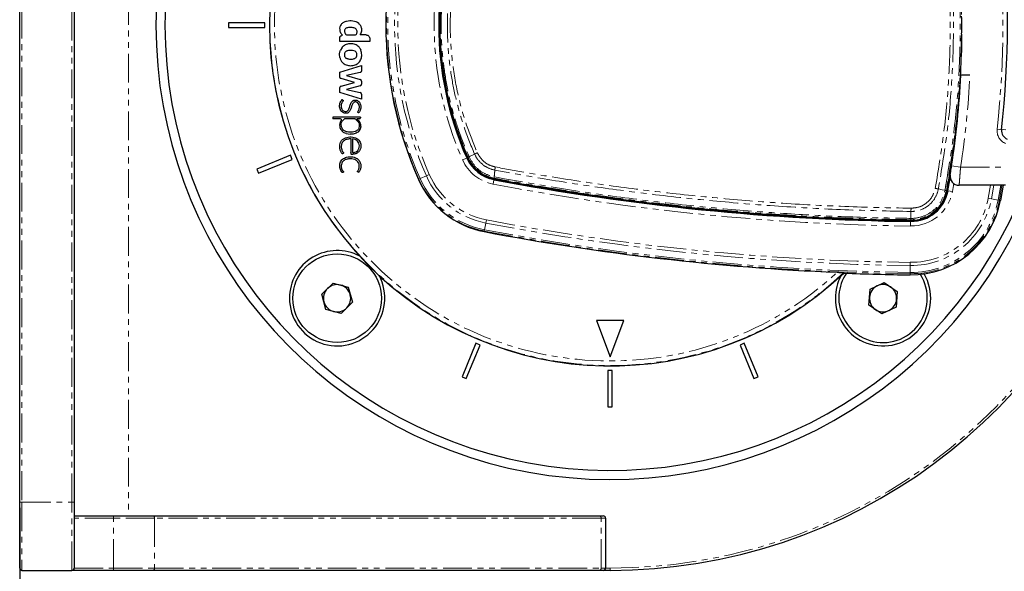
# Paper-space layout 'Wall Base Bracket' of a CAD drawing. Header units: millimetres. Extents: x 245 to 9339, y 492 to 8064.
# Tile 34 of 57: x 463 to 680, y 5943 to 6065. Entities that reach past the tile are written whole.
import ezdxf

# ---------------------------------------------------------------- set-up
doc = ezdxf.new("R2010")
doc.units = ezdxf.units.MM
doc.linetypes.add('PHANTOM', pattern=[12.7, 6.35, -1.27, 1.27, -1.27, 1.27, -1.27])
doc.layers.add('COMPONENT_GEOMETRY', color=7, linetype='Continuous')
doc.styles.add('SLDTEXTSTYLE0', font='TXT', dxfattribs={"width": 0.75})
doc.dimstyles.new('SLDDIMSTYLE0', dxfattribs={"dimtxt": 50, "dimasz": 3.302, "dimexe": 0, "dimexo": 0.0625, "dimgap": 12.5, "dimtad": 0, "dimtih": 1, "dimtoh": 1, "dimdec": 0, "dimrnd": 1e-09, "dimzin": 12, "dimdsep": 46, "dimtxsty": 'SLDTEXTSTYLE0', "dimsah": 1, "dimcen": 0.09, "dimadec": 0, "dimazin": 3, "dimtfac": 1, "dimtdec": 0, "dimtofl": 0, "dimtmove": 0, "dimatfit": 3, "dimfxl": 1, "dimfrac": 2, "dimtolj": 1, "dimtzin": 12, "dimarcsym": 0})

# ---------------------------------------------------------------- blocks, each defined once
blk = doc.blocks.new('_D_20')
at = {"layer": 'COMPONENT_GEOMETRY', "color": 7}
for p, q in [((4544.13, 6062.36), (4544.13, 3865.87)), ((463.18, 5957.36), (463.18, 3865.87)), ((463.18, 3869.04), (2429.77, 3869.04)), ((4544.13, 3869.04), (2577.55, 3869.04))]:
    blk.add_line(p, q, dxfattribs=at)
for points in [[(463.18, 3869.04), (466.49, 3868.53), (466.49, 3869.55)], [(4544.13, 3869.04), (4540.83, 3869.55), (4540.83, 3868.53)]]:
    blk.add_solid(points, dxfattribs=at)
at = {"layer": 'COMPONENT_GEOMETRY', "color": 7, "insert": (2429.77, 3893.81), "char_height": 50, "attachment_point": 1, "style": 'SLDTEXTSTYLE0'}
blk.add_mtext('4081', dxfattribs=at)

psp = doc.layouts.new('Wall Base Bracket')

# ---------------------------------------------------------------- linework, layer by layer
at = {"color": 8, "linetype": 'PHANTOM', "lineweight": 18}
for p, q in [((487.18, 6171.63), (487.18, 5955.63)), ((463.68, 6168.63), (463.68, 5958.63)), ((474.68, 5958.63), (474.68, 6168.63)), ((678.41, 6040.71), (679.41, 6040.6)), ((680.31, 6040.6), (679.42, 6040.7)), ((560.7, 6033.98), (561.61, 6034.38)), ((561.69, 6034.41), (561.61, 6034.38)), ((561.9, 6034.51), (561.84, 6034.48)), ((561.9, 6034.51), (561.9, 6034.51)), ((562.13, 6034.64), (562.13, 6034.64)), ((562.13, 6034.64), (562.13, 6034.63)), ((670.36, 6032.38), (668.38, 6032.68)), ((670.36, 6032.38), (680.27, 6032.38)), ((551.09, 6029.73), (550.98, 6029.68)), ((551.09, 6029.73), (551.36, 6029.85)), ((552.73, 6030.45), (551.36, 6029.85)), ((552.73, 6030.45), (553.38, 6030.74)), ((567.44, 6028.63), (567.62, 6029.61)), ((567.64, 6029.7), (567.62, 6029.61)), ((567.67, 6030.22), (567.68, 6030.22)), ((567.68, 6029.93), (567.67, 6029.86)), ((567.68, 6029.93), (567.68, 6029.93)), ((666.94, 6027.29), (666.94, 6027.29)), ((667.21, 6027.24), (667.34, 6027.21)), ((667.21, 6027.24), (667.21, 6027.24)), ((668.89, 6028.74), (668.57, 6026.98)), ((676.44, 6025.53), (676.95, 6028.38)), ((677.67, 6028.38), (677.14, 6025.4)), ((678.61, 6025.12), (679.19, 6028.38)), ((679.48, 6028.38), (678.9, 6025.07)), ((667.5, 6027.18), (667.59, 6027.17)), ((667.59, 6027.17), (668.57, 6026.98)), ((677.14, 6025.4), (676.44, 6025.53)), ((678.61, 6025.12), (677.14, 6025.4)), ((678.61, 6025.12), (678.9, 6025.07)), ((678.9, 6025.07), (679.14, 6025.03)), ((565.82, 6020.07), (565.95, 6020.76)), ((659.38, 6020.8), (659.37, 6020.67)), ((659.38, 6020.8), (659.38, 6020.8)), ((659.39, 6021.09), (659.39, 6021.09)), ((565.54, 6018.59), (565.48, 6018.31)), ((565.82, 6020.07), (565.54, 6018.59)), ((659.37, 6020.42), (659.36, 6019.42)), ((659.37, 6020.51), (659.37, 6020.42)), ((565.48, 6018.31), (565.46, 6018.19)), ((659.23, 6009.21), (659.25, 6010.71)), ((659.25, 6010.71), (659.26, 6011.42)), ((659.23, 6008.92), (659.22, 6008.67)), ((659.23, 6009.21), (659.23, 6008.92)), ((463.68, 5958.63), (463.18, 5958.63)), ((463.68, 5958.63), (474.68, 5958.63)), ((463.68, 5958.63), (463.68, 5943.63)), ((475.18, 5958.63), (474.68, 5958.63)), ((474.68, 5943.63), (474.68, 5958.63)), ((483.86, 5955.13), (475.18, 5955.13)), ((483.86, 5955.63), (483.86, 5955.13)), ((483.86, 5944.13), (483.86, 5955.13)), ((492.9, 5955.13), (483.86, 5955.13)), ((492.9, 5955.13), (492.9, 5944.13)), ((591.22, 5955.13), (492.9, 5955.13)), ((591.22, 5944.13), (591.22, 5955.13)), ((592.18, 5955.13), (591.22, 5955.13)), ((475.18, 5944.13), (483.86, 5944.13)), ((483.86, 5944.13), (492.9, 5944.13)), ((483.86, 5944.13), (483.86, 5943.63)), ((492.9, 5944.13), (591.22, 5944.13)), ((591.22, 5944.13), (592.18, 5944.13)), ((592.18, 5944.13), (593.18, 5944.13)), ((593.18, 5943.63), (593.18, 5944.13))]:
    psp.add_line(p, q, dxfattribs=at)
at = {"color": 7, "linetype": 'Continuous', "lineweight": 25}
for p, q in [((463.18, 5958.63), (463.18, 6168.63)), ((475.18, 6168.63), (475.18, 5958.63)), ((509.18, 6064.13), (509.18, 6063.13)), ((517.18, 6064.13), (509.18, 6064.13)), ((517.18, 6063.13), (517.18, 6064.13)), ((509.18, 6063.13), (517.18, 6063.13)), ((533.7, 6060.05), (533.7, 6060.93)), ((540.27, 6060.05), (533.7, 6060.05)), ((533.94, 6061.27), (534.3, 6061.38)), ((539.46, 6061.46), (538.13, 6061.46)), ((540.27, 6060.66), (540.27, 6060.05)), ((534.17, 6058.72), (533.8, 6058.09)), ((538.22, 6058.34), (538.15, 6058.45)), ((533.7, 6053.25), (538.42, 6054.71)), ((533.7, 6052.16), (533.7, 6053.25)), ((538.42, 6054.71), (538.42, 6053.59)), ((536.92, 6051.01), (533.94, 6051.86)), ((538.18, 6053.19), (535.14, 6052.53)), ((535.14, 6052.53), (538.15, 6051.68)), ((538.43, 6051.31), (538.43, 6050.64)), ((672.42, 6052.63), (670.38, 6052.63)), ((533.7, 6048.78), (533.7, 6049.93)), ((533.94, 6050.18), (536.92, 6051.01)), ((538.14, 6050.27), (535.13, 6049.46)), ((535.13, 6049.46), (538.13, 6048.77)), ((538.42, 6047.35), (533.7, 6048.78)), ((538.42, 6048.4), (538.42, 6047.35)), ((532.1, 6043.26), (532.1, 6042.98)), ((533.86, 6042.98), (532.1, 6042.98)), ((538.24, 6043.4), (532.25, 6043.4)), ((536.97, 6042.98), (534.71, 6042.98)), ((537.42, 6042.98), (537.42, 6042.99)), ((538.02, 6042.98), (537.42, 6042.98)), ((538.24, 6043.4), (538.24, 6043.2)), ((535.09, 6039.74), (535.97, 6039.61)), ((536.43, 6038.57), (536.43, 6035.57)), ((522.78, 6035), (515.39, 6031.94)), ((515.77, 6031.02), (523.16, 6034.08)), ((523.16, 6034.08), (522.78, 6035)), ((515.39, 6031.94), (515.77, 6031.02)), ((667.59, 6027.17), (668.09, 6029.96)), ((680.27, 6028.38), (670.04, 6028.38)), ((679.73, 6028.38), (679.14, 6025.03)), ((644.63, 6009.05), (644.59, 6009.14)), ((529.74, 6004.42), (532.19, 6006.87)), ((532.19, 6006.87), (535.53, 6005.97)), ((535.53, 6005.97), (536.43, 6002.62)), ((650.43, 6005.48), (653.55, 6006.98)), ((653.55, 6006.98), (656.41, 6005.02)), ((530.63, 6001.07), (529.74, 6004.42)), ((650.17, 6002.02), (650.43, 6005.48)), ((656.41, 6005.02), (656.15, 6001.57)), ((536.43, 6002.62), (533.98, 6000.18)), ((653.03, 6000.07), (650.17, 6002.02)), ((656.15, 6001.57), (653.03, 6000.07)), ((533.98, 6000.18), (530.63, 6001.07)), ((596.18, 5998.63), (590.18, 5998.63)), ((590.18, 5998.63), (593.18, 5990.63)), ((593.18, 5990.63), (596.18, 5998.63)), ((563.64, 5993.6), (560.58, 5986.21)), ((561.5, 5985.83), (564.56, 5993.22)), ((564.56, 5993.22), (563.64, 5993.6)), ((622.73, 5993.6), (621.81, 5993.22)), ((621.81, 5993.22), (624.87, 5985.83)), ((625.79, 5986.21), (622.73, 5993.6)), ((560.58, 5986.21), (561.5, 5985.83)), ((593.68, 5987.63), (592.68, 5987.63)), ((592.68, 5987.63), (592.68, 5979.63)), ((593.68, 5979.63), (593.68, 5987.63)), ((624.87, 5985.83), (625.79, 5986.21)), ((592.68, 5979.63), (593.68, 5979.63)), ((463.18, 5944.13), (463.18, 5958.63)), ((475.18, 5958.63), (475.18, 5944.13)), ((475.18, 5955.63), (483.86, 5955.63)), ((483.86, 5955.63), (492.44, 5955.63)), ((492.44, 5955.63), (590.77, 5955.63)), ((590.77, 5955.63), (591.68, 5955.63)), ((592.18, 5955.13), (592.18, 5944.13)), ((463.68, 5943.63), (474.68, 5943.63)), ((475.18, 5943.63), (474.68, 5943.63)), ((475.18, 5943.63), (475.18, 5944.13)), ((483.86, 5943.63), (475.18, 5943.63)), ((492.44, 5943.63), (483.86, 5943.63)), ((590.77, 5943.63), (492.44, 5943.63)), ((591.68, 5943.63), (590.77, 5943.63)), ((593.18, 5943.63), (591.68, 5943.63))]:
    psp.add_line(p, q, dxfattribs=at)
at = {"color": 8, "linetype": 'PHANTOM', "lineweight": 18, "flags": 128}
for points in [[(563.36, 6035.25), (563.22, 6035.18), (562.39, 6034.77), (562.13, 6034.64)], [(666.94, 6027.29), (666.32, 6027.41), (665.47, 6027.57)], [(659.44, 6022.62), (659.41, 6021.74), (659.39, 6021.09)]]:
    psp.add_lwpolyline(points, dxfattribs=at)
at = {"color": 7, "linetype": 'Continuous', "lineweight": 25, "flags": 128}
psp.add_lwpolyline([(667.5, 6027.18), (668.04, 6030.19), (668.05, 6030.26)], dxfattribs=at)
at = {"color": 7, "linetype": 'Continuous', "lineweight": 25}
psp.add_circle((533.08, 6003.52), 9.75, dxfattribs=at)
for centre, radius, start, end in [((593.18, 6063.63), 100, 20.6403, 339.3597), ((593.18, 6063.63), 98, 21.0814, 338.9186), ((593.18, 6063.63), 75, 46.6933, 313.3067), ((627.75, 6063.63), 83.94, 156.1432, 203.8568), ((627.75, 6063.63), 72.31, 156.1432, 203.8568), ((627.75, 6063.63), 72.23, 156.1432, 203.8568), ((627.75, 6063.63), 72.06, 156.1432, 203.8568), ((627.75, 6063.63), 72.06, 159.501, 203.8568), ((472.68, 6063.63), 208, 353.6435, 6.3565), ((470.68, 6063.63), 199.93, 359.4268, 0.5732), ((470.68, 6063.63), 200, 349.5092, 358.2809), ((538.04, 6051.31), 0.384, 0, 74.215), ((470.69, 6062.94), 200, 351.2964, 357.0431), ((538.04, 6050.64), 0.383, 285.0361, 0), ((470.68, 6063.63), 200, 349.5092, 355.8526), ((538.04, 6048.4), 0.384, 0, 77.0348), ((532.25, 6043.26), 0.144, 90, 180), ((533.86, 6042.8), 0.187, 324.0556, 90), ((536.97, 6042.65), 0.331, 52.0879, 90), ((538.02, 6043.2), 0.216, 270, 360), ((681.39, 6040.38), 2, 173.6435, 247.9583), ((569.16, 6037.72), 8.25, 203.8568, 259.2765), ((569.16, 6037.72), 8.16, 203.8568, 259.2765), ((569.16, 6037.72), 8, 203.8568, 259.2765), ((569.16, 6037.72), 8, 203.8568, 244.6032), ((569.16, 6037.72), 19.88, 203.8568, 259.2765), ((666.01, 6549.12), 528.75, 259.2765, 269.2809), ((666.01, 6549.12), 528.66, 259.2765, 269.2809), ((666.01, 6549.12), 528.5, 259.2765, 269.2809), ((670.04, 6030.38), 2, 170.7221, 270), ((593.18, 6063.63), 120, 270, 342.9174), ((659.48, 6028.67), 8, 269.2809, 349.5092), ((659.48, 6028.67), 20, 269.2809, 349.5092), ((659.48, 6028.67), 8.16, 269.2809, 349.5092), ((659.48, 6028.67), 8.25, 269.2809, 349.5092), ((666.01, 6549.12), 540.38, 259.2765, 267.5836), ((533.08, 6003.52), 10.5, 61.6399, 180), ((533.08, 6003.52), 10.5, 180, 28.3601), ((653.29, 6003.52), 10.5, 180, 30.6259), ((653.29, 6003.52), 10.5, 151.6399, 180), ((653.29, 6003.52), 9.75, 175.6713, 32.5678), ((653.29, 6003.52), 9.75, 145.6373, 175.6713), ((666.01, 6549.12), 540.5, 267.733, 269.2809), ((533.08, 6003.52), 3, 134.9766, 194.9766), ((533.08, 6003.52), 3, 74.9766, 134.9766), ((533.08, 6003.52), 3, 14.9766, 74.9766), ((653.29, 6003.52), 3, 115.6713, 175.6713), ((653.29, 6003.52), 3, 55.6713, 115.6713), ((653.29, 6003.52), 3, 355.6713, 55.6713), ((533.08, 6003.52), 3, 314.9766, 14.9766), ((653.29, 6003.52), 3, 175.6713, 235.6713), ((533.08, 6003.52), 3, 194.9766, 254.9766), ((533.08, 6003.52), 3, 254.9766, 314.9766), ((653.29, 6003.52), 3, 295.6713, 355.6713), ((653.29, 6003.52), 3, 235.6713, 295.6713), ((591.68, 5955.13), 0.5, 0, 90), ((463.68, 5944.13), 0.5, 180, 270), ((474.68, 5944.13), 0.5, 270, 0), ((591.68, 5944.13), 0.5, 270, 0)]:
    psp.add_arc(centre, radius, start, end, dxfattribs=at)
at = {"color": 8, "linetype": 'PHANTOM', "lineweight": 18}
for centre, radius, start, end in [((593.18, 6063.63), 74.91, 46.6649, 313.3351), ((593.18, 6063.63), 73.91, 47.3895, 312.6105), ((627.75, 6063.63), 83.82, 156.1432, 203.8568), ((627.75, 6063.63), 83.52, 156.1432, 203.8568), ((627.75, 6063.63), 82.02, 156.1432, 203.8568), ((627.75, 6063.63), 81.32, 156.1432, 203.8568), ((627.75, 6063.63), 73.31, 156.1432, 203.8568), ((472.68, 6063.63), 207, 353.6435, 6.3565), ((470.69, 6062.94), 202, 351.2964, 357.0724), ((681.39, 6040.38), 3, 173.6435, 247.9583), ((569.16, 6037.72), 9.25, 203.8568, 259.2765), ((562.65, 6033.4), 1.34, 112.6635, 123.7097), ((571.07, 6019.55), 17.49, 113.9831, 116.1303), ((569.16, 6037.72), 19.75, 203.8568, 259.2765), ((569.16, 6037.72), 19.46, 203.8568, 259.2765), ((569.16, 6037.72), 17.96, 203.8568, 259.2765), ((569.16, 6037.72), 17.25, 203.8568, 259.2765), ((568.22, 6030.09), 0.559, 166.5437, 196.4629), ((666.01, 6549.12), 529.75, 259.2765, 269.2809), ((593.18, 6063.63), 119.5, 270, 342.8437), ((664.15, 6012.06), 15.48, 78.5925, 79.6292), ((659.48, 6028.67), 19.46, 269.2809, 349.5092), ((659.48, 6028.67), 19.75, 269.2809, 349.5092), ((659.48, 6028.67), 17.96, 269.2809, 349.5092), ((659.48, 6028.67), 17.25, 269.2809, 349.5092), ((659.48, 6028.67), 9.25, 269.2809, 349.5092), ((666.01, 6549.12), 537.75, 259.2765, 269.2809), ((656.43, 6021.09), 2.96, 354.3513, 359.9315), ((666.01, 6549.12), 539.96, 259.2765, 269.2809), ((666.01, 6549.12), 538.46, 259.2765, 269.2809), ((666.01, 6549.12), 540.25, 259.2765, 269.2809), ((492.42, 5955.15), 0.478, 357.2445, 86.9499), ((590.74, 5955.15), 0.478, 357.2445, 86.9499), ((492.42, 5944.1), 0.478, 273.0501, 2.7555), ((590.74, 5944.1), 0.478, 273.0501, 2.7555)]:
    psp.add_arc(centre, radius, start, end, dxfattribs=at)
for points, knots in [([(664.79, 6027.7), (665.47, 6031.82), (666.85, 6040.06), (667.94, 6052.87), (668.24, 6066.04), (667.6, 6079.52), (666.34, 6090.71), (665.17, 6097.35), (664.79, 6099.56)], [0, 0, 0, 0, 0.173418, 0.346836, 0.533213, 0.720031, 0.906849, 1, 1, 1, 1]), ([(665.47, 6099.69), (665.86, 6097.47), (667.03, 6090.81), (668.29, 6079.59), (668.94, 6066.06), (668.63, 6052.84), (667.54, 6039.98), (666.16, 6031.71), (665.47, 6027.57)], [0, 0, 0, 0, 0.09315, 0.279528, 0.466787, 0.653164, 0.82623, 1, 1, 1, 1]), ([(666.94, 6027.29), (667.64, 6031.52), (669.04, 6039.98), (670.13, 6053.02), (670.41, 6066.33), (669.76, 6079.86), (668.49, 6091.08), (667.32, 6097.75), (666.94, 6099.96)], [0, 0, 0, 0, 0.175926, 0.351853, 0.536803, 0.722183, 0.907563, 1, 1, 1, 1]), ([(667.21, 6100.02), (667.6, 6097.8), (668.76, 6091.13), (670.04, 6079.89), (670.69, 6066.34), (670.41, 6053.01), (669.32, 6039.95), (667.92, 6031.48), (667.21, 6027.24)], [0, 0, 0, 0, 0.092437, 0.27739, 0.463199, 0.648153, 0.823711, 1, 1, 1, 1]), ([(561.9, 6034.51), (560.9, 6036.98), (558.9, 6041.93), (556.97, 6049.71), (555.9, 6057.2), (555.65, 6064.12), (556, 6070.95), (557.08, 6078.06), (559, 6085.57), (560.93, 6090.35), (561.9, 6092.74)], [0, 0, 0, 0, 0.133261, 0.266939, 0.400198, 0.51123, 0.613098, 0.741938, 0.871158, 1, 1, 1, 1]), ([(562.13, 6092.61), (561.4, 6090.87), (559.94, 6087.36), (558.28, 6081.86), (557.02, 6076.19), (556.22, 6070.31), (555.9, 6064.12), (556.13, 6057.92), (556.89, 6051.83), (558.12, 6046.01), (559.81, 6040.24), (561.35, 6036.51), (562.13, 6034.64)], [0, 0, 0, 0, 0.095155, 0.190919, 0.288596, 0.386935, 0.488768, 0.599761, 0.69807, 0.797055, 0.898162, 1, 1, 1, 1]), ([(563.36, 6035.25), (563.36, 6035.25), (562.47, 6037.27), (560.97, 6041.13), (559.28, 6046.96), (558.12, 6052.69), (557.45, 6058.57), (557.27, 6064.47), (557.59, 6070.32), (558.39, 6076.11), (559.68, 6081.88), (561.37, 6087.2), (562.71, 6090.54), (563.36, 6092), (563.36, 6092)], [0, 0, 0, 0, 0.000001, 0.113422, 0.212167, 0.311597, 0.413192, 0.515536, 0.614282, 0.713717, 0.815318, 0.917666, 0.999999, 1, 1, 1, 1]), ([(563.96, 6091.72), (563.34, 6090.26), (561.73, 6086.42), (559.8, 6079.92), (558.39, 6072.28), (557.85, 6064.53), (558.19, 6056.76), (559.4, 6049.09), (561.31, 6041.96), (563.12, 6037.55), (563.96, 6035.53)], [0, 0, 0, 0, 0.082355, 0.216249, 0.35057, 0.484461, 0.618347, 0.752663, 0.886551, 1, 1, 1, 1]), ([(562.13, 6034.64), (562.06, 6034.61), (561.95, 6034.55), (561.9, 6034.52), (561.9, 6034.52), (561.9, 6034.51)], [0, 0, 0, 0, 0.499344, 0.896947, 1, 1, 1, 1]), ([(567.68, 6029.93), (567.67, 6029.93), (566.91, 6030.07), (565.33, 6030.63), (563.22, 6032.17), (562.34, 6033.73), (561.9, 6034.51)], [0, 0, 0, 0, 0.001845, 0.3039491, 0.6519794, 1, 1, 1, 1]), ([(562.13, 6034.63), (562.55, 6033.88), (563.4, 6032.39), (565.42, 6030.86), (566.96, 6030.42), (567.67, 6030.22)], [0, 0, 0, 0, 0.348471, 0.697151, 1, 1, 1, 1]), ([(567.81, 6031.72), (567.81, 6031.72), (567.24, 6031.83), (566.02, 6032.25), (564.43, 6033.44), (563.64, 6034.61), (563.36, 6035.25), (563.36, 6035.25)], [0, 0, 0, 0, 0.000006, 0.297986, 0.644686, 0.99999, 1, 1, 1, 1]), ([(563.96, 6035.53), (564.27, 6034.99), (564.88, 6033.92), (566.33, 6032.85), (567.41, 6032.55), (567.91, 6032.41)], [0, 0, 0, 0, 0.35548, 0.702201, 1, 1, 1, 1]), ([(567.81, 6031.72), (567.78, 6031.42), (567.74, 6030.92), (567.69, 6030.42), (567.67, 6030.22)], [0, 0, 0, 0, 0.586948, 1, 1, 1, 1]), ([(567.81, 6031.72), (567.81, 6031.76), (567.82, 6031.86), (567.85, 6032.03), (567.88, 6032.22), (567.9, 6032.35), (567.91, 6032.41)], [0, 0, 0, 0, 0.25, 0.5, 0.75, 1, 1, 1, 1]), ([(659.44, 6022.62), (654.57, 6022.72), (644.84, 6022.92), (630.29, 6023.72), (615.78, 6024.89), (601.65, 6026.43), (587.87, 6028.3), (576.7, 6030.09), (570.03, 6031.31), (567.81, 6031.72)], [0, 0, 0, 0, 0.158134, 0.316268, 0.473754, 0.631239, 0.778759, 0.92628, 1, 1, 1, 1]), ([(567.91, 6032.41), (570.13, 6032), (576.79, 6030.78), (587.96, 6029), (601.71, 6027.13), (615.84, 6025.6), (630.32, 6024.43), (644.87, 6023.63), (654.59, 6023.43), (659.45, 6023.33)], [0, 0, 0, 0, 0.073721, 0.221177, 0.368762, 0.526168, 0.683732, 0.841785, 1, 1, 1, 1]), ([(670.36, 6032.38), (670.32, 6031.92), (670.25, 6031.01), (670.16, 6029.81), (670.09, 6028.9), (670.05, 6028.44), (670.04, 6028.39), (670.04, 6028.38)], [0, 0, 0, 0, 0.217102, 0.434577, 0.651626, 0.866747, 1, 1, 1, 1]), ([(567.68, 6029.93), (567.67, 6029.95), (567.66, 6029.96), (567.66, 6030.03), (567.66, 6030.09), (567.67, 6030.16), (567.67, 6030.22)], [0, 0, 0, 0, 0.4990148, 0.5564186, 0.6591898, 1, 1, 1, 1]), ([(567.68, 6030.22), (572.45, 6029.36), (582.01, 6027.64), (596.43, 6025.57), (610.89, 6023.85), (625.07, 6022.57), (638.98, 6021.69), (650.32, 6021.24), (657.12, 6021.13), (659.39, 6021.09)], [0, 0, 0, 0, 0.158135, 0.31643, 0.473928, 0.631586, 0.778901, 0.926348, 1, 1, 1, 1]), ([(659.38, 6020.8), (657.11, 6020.84), (650.31, 6020.95), (638.97, 6021.4), (625.07, 6022.28), (610.89, 6023.57), (596.44, 6025.28), (582.02, 6027.35), (572.46, 6029.07), (567.68, 6029.93)], [0, 0, 0, 0, 0.073651, 0.22103, 0.36841, 0.525988, 0.683566, 0.841783, 1, 1, 1, 1]), ([(667.21, 6027.24), (666.96, 6026.38), (666.47, 6024.67), (664.71, 6022.61), (662.42, 6021.21), (660.52, 6020.81), (659.51, 6020.8), (659.38, 6020.8)], [0, 0, 0, 0, 0.240831, 0.481663, 0.722539, 0.963449, 1, 1, 1, 1]), ([(659.39, 6021.09), (659.52, 6021.09), (660.5, 6021.1), (662.32, 6021.49), (664.53, 6022.83), (666.22, 6024.82), (666.7, 6026.47), (666.94, 6027.29)], [0, 0, 0, 0, 0.036346, 0.277392, 0.51835, 0.759206, 1, 1, 1, 1]), ([(665.47, 6027.57), (665.47, 6027.57), (665.34, 6026.83), (664.8, 6025.45), (663.37, 6023.85), (661.53, 6022.84), (660.14, 6022.61), (659.44, 6022.62), (659.44, 6022.62)], [0, 0, 0, 0, 0.000007, 0.267824, 0.509156, 0.75089, 0.999995, 1, 1, 1, 1]), ([(659.45, 6023.33), (660.07, 6023.38), (661.3, 6023.49), (662.92, 6024.42), (664.22, 6025.82), (664.59, 6027.05), (664.79, 6027.7)], [0, 0, 0, 0, 0.24911, 0.490866, 0.732205, 1, 1, 1, 1])]:
    psp.add_open_spline(points, degree=3, knots=knots, dxfattribs=at)
at = {"color": 7, "linetype": 'Continuous', "lineweight": 25}
for points, knots in [([(538.13, 6061.46), (538.23, 6061.61), (538.42, 6061.89), (538.53, 6062.38), (538.51, 6062.92), (538.3, 6063.48), (537.71, 6064.2), (536.56, 6064.62), (535.37, 6064.55), (534.47, 6064.26), (533.95, 6063.81), (533.65, 6063.25), (533.61, 6062.6), (533.8, 6061.92), (534.13, 6061.56), (534.3, 6061.38)], [0, 0, 0, 0, 0.055258, 0.105084, 0.152353, 0.221467, 0.289225, 0.434772, 0.581097, 0.654681, 0.726143, 0.788399, 0.848465, 0.92497, 1, 1, 1, 1]), ([(534.84, 6062.75), (534.8, 6062.68), (534.71, 6062.53), (534.7, 6062.28), (534.74, 6062.03), (534.84, 6061.82), (534.95, 6061.64), (535.11, 6061.46), (535.41, 6061.46), (536.08, 6061.46), (536.68, 6061.46), (537.16, 6061.46)], [0, 0, 0, 0, 0.069768, 0.142093, 0.215677, 0.285558, 0.344021, 0.404727, 0.476993, 0.588013, 1, 1, 1, 1]), ([(537.16, 6061.46), (537.22, 6061.53), (537.34, 6061.66), (537.45, 6061.91), (537.49, 6062.18), (537.46, 6062.48), (537.28, 6062.77), (536.86, 6063.03), (536.19, 6063.13), (535.55, 6063.09), (535.07, 6062.96), (534.91, 6062.82), (534.84, 6062.75)], [0, 0, 0, 0, 0.067035, 0.13386, 0.200695, 0.268057, 0.355259, 0.441722, 0.633831, 0.8463, 0.924415, 1, 1, 1, 1]), ([(533.7, 6060.93), (533.71, 6060.97), (533.71, 6061.06), (533.77, 6061.16), (533.85, 6061.23), (533.91, 6061.26), (533.94, 6061.27)], [0, 0, 0, 0, 0.299404, 0.563236, 0.771193, 1, 1, 1, 1]), ([(539.46, 6061.46), (539.58, 6061.45), (539.82, 6061.42), (540.08, 6061.2), (540.24, 6060.94), (540.26, 6060.75), (540.27, 6060.66)], [0, 0, 0, 0, 0.283705, 0.557917, 0.775026, 1, 1, 1, 1]), ([(670.6, 6061.63), (670.6, 6061.18), (670.59, 6060.28), (670.58, 6059.08), (670.57, 6058.17), (670.58, 6057.7), (670.59, 6057.65), (670.59, 6057.63)], [0, 0, 0, 0, 0.2146733, 0.4293785, 0.644071, 0.8587126, 1, 1, 1, 1]), ([(533.68, 6056.53), (533.64, 6056.83), (533.58, 6057.36), (533.73, 6057.87), (533.8, 6058.09)], [0, 0, 0, 0, 0.563645, 1, 1, 1, 1]), ([(533.68, 6056.53), (533.74, 6056.32), (533.87, 6055.89), (534.32, 6055.26), (535.09, 6054.8), (536.07, 6054.65), (537.05, 6054.8), (537.9, 6055.31), (538.4, 6056.15), (538.56, 6057.13), (538.41, 6057.76), (538.33, 6058.09)], [0, 0, 0, 0, 0.083124, 0.164855, 0.282005, 0.403609, 0.525316, 0.642843, 0.759976, 0.877271, 1, 1, 1, 1]), ([(534.17, 6058.72), (534.19, 6058.75), (534.23, 6058.79), (534.27, 6058.83), (534.29, 6058.85)], [0, 0, 0, 0, 0.559588, 1, 1, 1, 1]), ([(537.85, 6058.85), (537.59, 6059.05), (537.07, 6059.44), (536.07, 6059.57), (535.1, 6059.42), (534.52, 6059.08), (534.29, 6058.85), (534.29, 6058.85)], [0, 0, 0, 0, 0.244687, 0.498213, 0.752677, 0.998238, 1, 1, 1, 1]), ([(537.26, 6057.7), (537.1, 6057.82), (536.78, 6058.06), (536.11, 6058.08), (535.54, 6058.06), (535.1, 6057.9), (534.85, 6057.71), (534.7, 6057.42), (534.69, 6057.21), (534.68, 6057.1)], [0, 0, 0, 0, 0.177978, 0.367099, 0.611568, 0.706367, 0.804228, 0.900756, 1, 1, 1, 1]), ([(534.68, 6057.1), (534.69, 6056.98), (534.71, 6056.74), (534.9, 6056.46), (535.13, 6056.32), (535.34, 6056.24), (535.79, 6056.15), (536.3, 6056.12), (536.83, 6056.23), (537.15, 6056.39), (537.38, 6056.67), (537.47, 6057.03), (537.45, 6057.4), (537.32, 6057.6), (537.26, 6057.7)], [0, 0, 0, 0, 0.081417, 0.162242, 0.213218, 0.264533, 0.315638, 0.520136, 0.601386, 0.678843, 0.757651, 0.838975, 0.920888, 1, 1, 1, 1]), ([(537.85, 6058.85), (537.91, 6058.78), (538.02, 6058.66), (538.11, 6058.52), (538.15, 6058.45)], [0, 0, 0, 0, 0.558378, 1, 1, 1, 1]), ([(538.22, 6058.34), (538.24, 6058.29), (538.28, 6058.21), (538.31, 6058.13), (538.33, 6058.09)], [0, 0, 0, 0, 0.555953, 1, 1, 1, 1]), ([(538.42, 6053.59), (538.42, 6053.53), (538.41, 6053.44), (538.35, 6053.31), (538.27, 6053.24), (538.21, 6053.21), (538.19, 6053.2), (538.18, 6053.19)], [0, 0, 0, 0, 0.317778, 0.593537, 0.841538, 0.928541, 1, 1, 1, 1]), ([(533.94, 6051.86), (533.9, 6051.87), (533.83, 6051.9), (533.75, 6051.97), (533.71, 6052.06), (533.71, 6052.12), (533.7, 6052.16)], [0, 0, 0, 0, 0.3020096, 0.5644072, 0.77093, 1, 1, 1, 1]), ([(533.94, 6050.18), (533.9, 6050.17), (533.84, 6050.15), (533.76, 6050.09), (533.71, 6050.01), (533.71, 6049.96), (533.7, 6049.93)], [0, 0, 0, 0, 0.300096, 0.558347, 0.763087, 1, 1, 1, 1]), ([(534.48, 6044.32), (534.33, 6044.4), (534.05, 6044.56), (533.78, 6044.96), (533.64, 6045.42), (533.61, 6045.91), (533.69, 6046.39), (533.83, 6046.76), (533.98, 6046.99), (534.07, 6047.11), (534.13, 6047.2), (534.16, 6047.23), (534.18, 6047.25), (534.18, 6047.25), (534.19, 6047.25), (534.2, 6047.25), (534.23, 6047.22), (534.3, 6047.17), (534.39, 6047.12), (534.41, 6047.04), (534.41, 6047), (534.39, 6046.95), (534.36, 6046.91), (534.34, 6046.87), (534.32, 6046.86), (534.32, 6046.85), (534.32, 6046.85), (534.32, 6046.85), (534.32, 6046.85), (534.32, 6046.85), (534.32, 6046.85), (534.32, 6046.85), (534.15, 6046.64), (533.92, 6046.15), (533.93, 6045.46), (534.17, 6044.98), (534.47, 6044.72), (534.86, 6044.6), (535.28, 6044.66), (535.58, 6044.97), (535.78, 6045.44), (535.95, 6046.06), (536.17, 6046.67), (536.57, 6047.04), (536.93, 6047.16), (537.27, 6047.14), (537.6, 6047.03), (537.9, 6046.81), (538.13, 6046.49), (538.26, 6046.11), (538.31, 6045.72), (538.3, 6045.3), (538.2, 6044.89), (538.02, 6044.58), (537.92, 6044.41), (537.86, 6044.35), (537.84, 6044.33), (537.82, 6044.33), (537.81, 6044.33), (537.75, 6044.35), (537.71, 6044.39), (537.67, 6044.42)], [0, 0, 0, 0, 0.034237, 0.067326, 0.101201, 0.135926, 0.170526, 0.203716, 0.21833, 0.229815, 0.236233, 0.23957, 0.240138, 0.240568, 0.240829, 0.241113, 0.243357, 0.249536, 0.259728, 0.263039, 0.266066, 0.269116, 0.274461, 0.276819, 0.277835, 0.278275, 0.278467, 0.278551, 0.278588, 0.278605, 0.278612, 0.278615, 0.278617, 0.334486, 0.39081, 0.418706, 0.445826, 0.474063, 0.502812, 0.531047, 0.561227, 0.610831, 0.66879, 0.69663, 0.722905, 0.746359, 0.770056, 0.795933, 0.824066, 0.852264, 0.8808, 0.906249, 0.942468, 0.968494, 0.982247, 0.984915, 0.986938, 0.987863, 0.988461, 0.989162, 1, 1, 1, 1]), ([(537.67, 6044.42), (537.66, 6044.43), (537.65, 6044.44), (537.63, 6044.46), (537.61, 6044.49), (537.61, 6044.53), (537.64, 6044.67), (537.8, 6044.83), (537.9, 6045.09), (537.97, 6045.37), (537.99, 6045.71), (537.92, 6046.13), (537.73, 6046.46), (537.51, 6046.63), (537.32, 6046.71), (537.11, 6046.74), (536.87, 6046.71), (536.63, 6046.54), (536.39, 6046.15), (536.22, 6045.57), (536.04, 6044.85), (535.67, 6044.5), (535.49, 6044.33)], [0, 0, 0, 0, 0.005664, 0.010602, 0.01522, 0.022266, 0.030024, 0.08691, 0.133975, 0.169674, 0.231565, 0.306758, 0.381453, 0.416521, 0.45116, 0.48518, 0.518824, 0.571643, 0.630343, 0.750483, 0.875235, 1, 1, 1, 1]), ([(534.01, 6042.69), (533.95, 6042.59), (533.83, 6042.43), (533.7, 6042.14), (533.63, 6041.78), (533.62, 6041.34), (533.79, 6040.72), (534.11, 6040.36), (534.33, 6040.13)], [0, 0, 0, 0, 0.12087, 0.206579, 0.341115, 0.503027, 0.66769, 1, 1, 1, 1]), ([(537.17, 6042.91), (537.44, 6042.66), (537.83, 6042.28), (537.99, 6041.56), (537.91, 6040.99), (537.61, 6040.46), (536.86, 6040.08), (536.07, 6040.03), (535.27, 6040.1), (534.68, 6040.32), (534.2, 6040.78), (533.99, 6041.36), (533.97, 6041.94), (534.15, 6042.44), (534.43, 6042.78), (534.63, 6042.92), (534.71, 6042.98)], [0, 0, 0, 0, 0.1198788, 0.1802743, 0.2418408, 0.3101642, 0.3779105, 0.5149363, 0.5738111, 0.6498268, 0.7225012, 0.7909543, 0.8531693, 0.9158028, 0.9658472, 1, 1, 1, 1]), ([(535.49, 6044.33), (535.41, 6044.29), (535.24, 6044.22), (534.89, 6044.21), (534.64, 6044.28), (534.48, 6044.32)], [0, 0, 0, 0, 0.245085, 0.528776, 1, 1, 1, 1]), ([(537.42, 6042.99), (537.56, 6042.87), (537.82, 6042.66), (538, 6042.37), (538.08, 6042.25)], [0, 0, 0, 0, 0.562723, 1, 1, 1, 1]), ([(537.73, 6040.08), (537.84, 6040.19), (538.06, 6040.42), (538.23, 6040.8), (538.28, 6041.05), (538.3, 6041.14)], [0, 0, 0, 0, 0.382511, 0.771946, 1, 1, 1, 1]), ([(538.31, 6041.34), (538.29, 6041.59), (538.26, 6041.91), (538.11, 6042.19), (538.08, 6042.25)], [0, 0, 0, 0, 0.777605, 1, 1, 1, 1]), ([(538.31, 6041.34), (538.31, 6041.3), (538.31, 6041.24), (538.3, 6041.17), (538.3, 6041.14)], [0, 0, 0, 0, 0.559963, 1, 1, 1, 1]), ([(536.15, 6038.59), (535.89, 6038.58), (535.39, 6038.56), (534.74, 6038.34), (534.31, 6037.98), (534.11, 6037.62), (533.99, 6037.19), (533.97, 6036.73), (534.07, 6036.29), (534.19, 6035.97), (534.34, 6035.75), (534.45, 6035.6), (534.47, 6035.5), (534.46, 6035.44), (534.43, 6035.4), (534.39, 6035.36), (534.34, 6035.33), (534.31, 6035.29), (534.29, 6035.28), (534.29, 6035.28), (534.28, 6035.28), (534.27, 6035.29), (534.25, 6035.31), (534.23, 6035.33), (534.2, 6035.35), (534.19, 6035.37), (534.19, 6035.37), (534.18, 6035.38), (534.18, 6035.38), (534.18, 6035.38), (534.18, 6035.38), (534.18, 6035.38), (534.18, 6035.38), (534.11, 6035.46), (533.97, 6035.64), (533.79, 6036.05), (533.63, 6036.59), (533.65, 6037.04), (533.66, 6037.27)], [0, 0, 0, 0, 0.107446, 0.213496, 0.283483, 0.342609, 0.382602, 0.473263, 0.533741, 0.575399, 0.619123, 0.644872, 0.653566, 0.661548, 0.670123, 0.673526, 0.689114, 0.692959, 0.694192, 0.695245, 0.696306, 0.697703, 0.700494, 0.706501, 0.712256, 0.714218, 0.714906, 0.71517, 0.715278, 0.715324, 0.715344, 0.715352, 0.715356, 0.715359, 0.762826, 0.810375, 0.905229, 1, 1, 1, 1]), ([(533.66, 6037.27), (533.71, 6037.47), (533.8, 6037.87), (534.16, 6038.37), (534.64, 6038.73), (535.44, 6039.03), (536.53, 6039.09), (537.7, 6038.62), (538.28, 6037.67), (538.36, 6036.8), (538.16, 6036.19), (537.94, 6035.85), (537.65, 6035.55), (537.27, 6035.34), (536.83, 6035.22), (536.54, 6035.18), (536.34, 6035.17), (536.23, 6035.18), (536.17, 6035.23), (536.15, 6035.27), (536.14, 6035.37), (536.13, 6035.6), (536.15, 6035.93), (536.15, 6036.37), (536.15, 6036.86), (536.15, 6037.42), (536.15, 6037.98), (536.15, 6038.37), (536.15, 6038.58), (536.15, 6038.59)], [0, 0, 0, 0, 0.0469566, 0.0918043, 0.1369404, 0.1838463, 0.2827943, 0.3805594, 0.4523159, 0.5248363, 0.5728859, 0.5956678, 0.6181845, 0.6663229, 0.6931274, 0.7205616, 0.7313742, 0.7409113, 0.744113, 0.7474171, 0.7516577, 0.7676558, 0.800048, 0.8259785, 0.868467, 0.9109554, 0.9534439, 0.9959324, 1, 1, 1, 1]), ([(535.09, 6039.74), (534.94, 6039.79), (534.66, 6039.88), (534.43, 6040.05), (534.33, 6040.13)], [0, 0, 0, 0, 0.557714, 1, 1, 1, 1]), ([(537.73, 6040.08), (537.43, 6039.92), (536.88, 6039.62), (536.25, 6039.62), (535.97, 6039.61)], [0, 0, 0, 0, 0.545096, 1, 1, 1, 1]), ([(536.43, 6035.57), (536.63, 6035.59), (537.02, 6035.61), (537.58, 6035.9), (537.93, 6036.42), (538.01, 6037.03), (537.9, 6037.63), (537.57, 6038.14), (537.04, 6038.46), (536.63, 6038.53), (536.43, 6038.57)], [0, 0, 0, 0, 0.124213, 0.247775, 0.374538, 0.501893, 0.623019, 0.743733, 0.871569, 1, 1, 1, 1]), ([(536.43, 6035.57), (536.63, 6035.59), (537.02, 6035.61), (537.58, 6035.9), (537.93, 6036.42), (538.01, 6037.03), (537.9, 6037.63), (537.57, 6038.14), (537.04, 6038.46), (536.63, 6038.53), (536.43, 6038.57)], [0, 0, 0, 0, 0.124213, 0.247775, 0.374538, 0.501893, 0.623019, 0.743733, 0.871569, 1, 1, 1, 1]), ([(534.31, 6031.16), (534.31, 6031.16), (534.3, 6031.16), (534.28, 6031.15), (534.27, 6031.16), (534.26, 6031.16), (534.25, 6031.17), (534.21, 6031.2), (534.16, 6031.26), (534.11, 6031.32), (534.07, 6031.36), (534.06, 6031.38), (534.05, 6031.38), (534.05, 6031.39), (534.05, 6031.39), (534.05, 6031.39), (534.04, 6031.39), (534.04, 6031.39), (533.94, 6031.52), (533.78, 6031.82), (533.65, 6032.32), (533.63, 6032.83), (533.74, 6033.48), (534.24, 6034.19), (535.06, 6034.56), (535.83, 6034.67), (536.5, 6034.63), (537.18, 6034.44), (537.81, 6034.03), (538.21, 6033.38), (538.32, 6032.75), (538.29, 6032.16), (538.16, 6031.73), (537.96, 6031.43), (537.88, 6031.29), (537.81, 6031.24), (537.78, 6031.22), (537.78, 6031.22), (537.77, 6031.22), (537.77, 6031.22), (537.76, 6031.22), (537.75, 6031.23), (537.71, 6031.26), (537.67, 6031.29), (537.63, 6031.32)], [0, 0, 0, 0, 0.001925, 0.003204, 0.004193, 0.005094, 0.006322, 0.009266, 0.018658, 0.028273, 0.032505, 0.034367, 0.035186, 0.035547, 0.035705, 0.035775, 0.035806, 0.035819, 0.03583, 0.084128, 0.133517, 0.183, 0.231293, 0.325447, 0.419885, 0.485304, 0.550426, 0.612609, 0.688659, 0.762974, 0.828203, 0.870155, 0.93421, 0.955086, 0.973814, 0.980779, 0.981613, 0.982216, 0.982672, 0.983038, 0.983476, 0.984049, 0.986176, 1, 1, 1, 1]), ([(537.63, 6031.32), (537.62, 6031.33), (537.6, 6031.36), (537.58, 6031.4), (537.58, 6031.44), (537.6, 6031.49), (537.68, 6031.61), (537.79, 6031.78), (537.91, 6032.07), (537.98, 6032.43), (537.96, 6032.8), (537.87, 6033.18), (537.69, 6033.53), (537.37, 6033.83), (536.7, 6034.18), (535.83, 6034.25), (534.93, 6034.06), (534.37, 6033.71), (534.07, 6033.22), (533.97, 6032.76), (533.98, 6032.37), (534.04, 6032.14), (534.09, 6031.99), (534.16, 6031.83), (534.27, 6031.61), (534.44, 6031.48), (534.48, 6031.37), (534.48, 6031.33), (534.46, 6031.3), (534.43, 6031.25), (534.38, 6031.2), (534.34, 6031.18), (534.31, 6031.16)], [0, 0, 0, 0, 0.005727, 0.010393, 0.014635, 0.021189, 0.028431, 0.06432, 0.090812, 0.135438, 0.187371, 0.21842, 0.269206, 0.318569, 0.368688, 0.525398, 0.605832, 0.684211, 0.741875, 0.79985, 0.843757, 0.87417, 0.88074, 0.89832, 0.932281, 0.964359, 0.968345, 0.972157, 0.97626, 0.981047, 0.991376, 1, 1, 1, 1]), ([(668.07, 6030.7), (668.07, 6030.71), (668.07, 6030.73), (668.11, 6030.96), (668.18, 6031.41), (668.28, 6032), (668.35, 6032.45), (668.38, 6032.68)], [0, 0, 0, 0, 0.133305, 0.348506, 0.565602, 0.783043, 1, 1, 1, 1]), ([(643.22, 6009.23), (643.44, 6009.22), (643.8, 6009.2), (644.22, 6009.18), (644.46, 6009.16), (644.58, 6009.15), (644.59, 6009.14), (644.59, 6009.14)], [0, 0, 0, 0, 0.345765, 0.58088, 0.758752, 0.902501, 1, 1, 1, 1])]:
    psp.add_open_spline(points, degree=3, knots=knots, dxfattribs=at)
at = {"color": 8, "linetype": 'PHANTOM', "lineweight": 18}
for points in [[(664.79, 6027.7), (664.85, 6027.68), (664.98, 6027.66), (665.16, 6027.63), (665.33, 6027.59), (665.43, 6027.58), (665.47, 6027.57)], [(667.21, 6027.24), (667.21, 6027.24), (667.2, 6027.24), (667.14, 6027.25), (667.06, 6027.27), (666.98, 6027.28), (666.94, 6027.29)], [(659.45, 6023.33), (659.45, 6023.26), (659.45, 6023.13), (659.44, 6022.94), (659.44, 6022.76), (659.44, 6022.67), (659.44, 6022.62)], [(659.38, 6020.8), (659.38, 6020.81), (659.38, 6020.82), (659.38, 6020.88), (659.39, 6020.96), (659.39, 6021.05), (659.39, 6021.09)]]:
    psp.add_open_spline(points, degree=3, dxfattribs=at)

# ---------------------------------------------------------------- dimensions: what is measured, and where the dimension line sits
at = {"layer": 'COMPONENT_GEOMETRY', "color": 7}
dim = psp.add_linear_dim(base=(4544.13, 3869.04), p1=(463.18, 5958.63), p2=(4544.13, 6063.63), dimstyle='SLDDIMSTYLE0', dxfattribs=at)
dim.commit()
dim.dimension.update_dxf_attribs({"geometry": '_D_20', "text_midpoint": (2503.66, 3869.04), "dimtype": 160})

doc.saveas('drawing.dxf')
